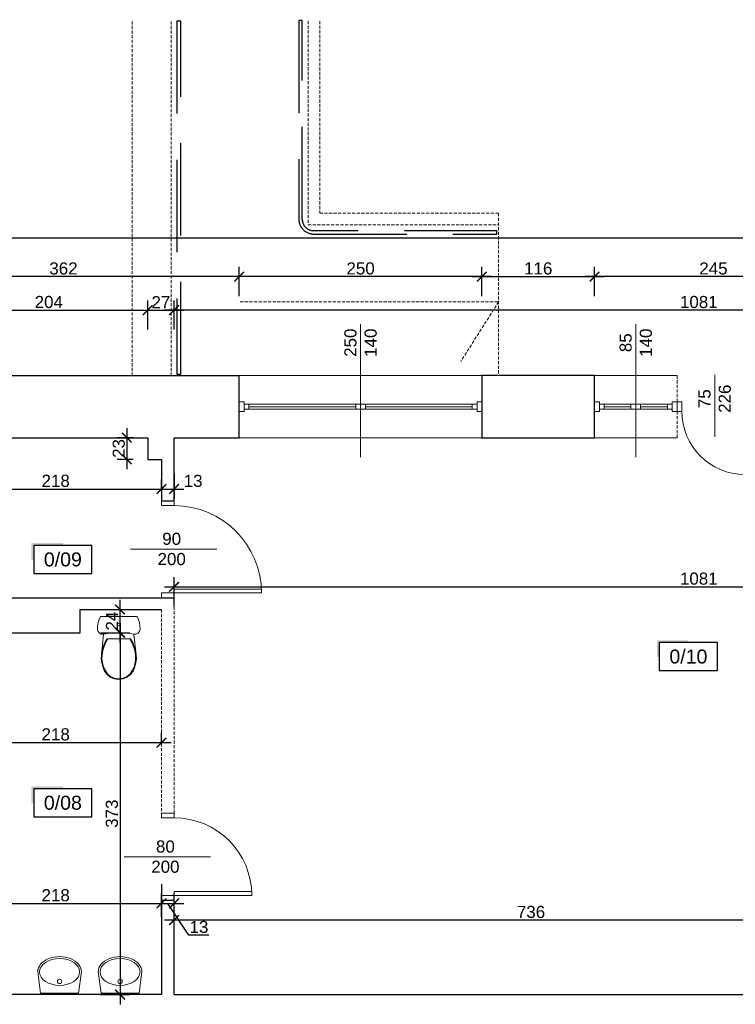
# Model space of a CAD drawing. Header units: millimetres. Extents: x 2709036 to 2756280, y 168165 to 192362.
# Tile 54 of 192: x 2714327 to 2715064, y 186407 to 187421. Entities that reach past the tile are written whole.
import ezdxf
from ezdxf.enums import TextEntityAlignment as Align

# ---------------------------------------------------------------- set-up
doc = ezdxf.new("R2010")
doc.units = ezdxf.units.MM
doc.header["$MEASUREMENT"] = 0
doc.set_wipeout_variables(frame=1)
for name, pattern in [('HIDDEN2', [4.7625, 3.175, -1.5875]), ('UKRYTE', [9.525, 6.35, -3.175]), ('Wipeout_Contour', [1000, 0, -1000])]:
    doc.linetypes.add(name, pattern=pattern)
doc.layers.add('6 - OPISY', color=7, linetype='Continuous')
for name, color, linetype, lineweight in [('__MAZ_OPIS_STOLARKA', 7, 'Continuous', 0), ('__MAZ_SCHODY', 7, 'Continuous', 0), ('__MAZ_STOLARKA DRZWIOWA ISTN', 7, 'Continuous', 9), ('__MAZ_STOLARKA OKIENNA', 7, 'Continuous', 9), ('__MAZ_WYMIARY', 7, 'Continuous', 9), ('__MAZ_ŚCIANY ISTNIEJĄCE', 7, 'Continuous', 30), ('Meble i wyposażenie', 8, 'Continuous', 5), ('SCHODY_POR.', 7, 'UKRYTE', 25)]:
    doc.layers.add(name, color=color, linetype=linetype, lineweight=lineweight)
doc.styles.add('Arial', font='arial.ttf')
doc.styles.add('Dimensions', font='arial.ttf')
doc.styles.get("Standard").update_dxf_attribs({"font": 'arial.ttf'})
doc.styles.add('styl1', font='arial.ttf')
doc.dimstyles.new('100', dxfattribs={"dimtxt": 10, "dimasz": 10, "dimexe": 18, "dimexo": 15, "dimgap": 9, "dimtad": 1, "dimdec": 1, "dimrnd": 0.5, "dimdsep": 46, "dimtxsty": 'Dimensions', "dimblk": 'ARCHTICK', "dimcen": 9, "dimdle": 10, "dimadec": 1, "dimazin": 2, "dimtfac": 1, "dimtdec": 4, "dimtofl": 0, "dimtmove": 2, "dimatfit": 3, "dimfxl": 1, "dimtolj": 1, "dimtzin": 0, "dimarcsym": 0})

# ---------------------------------------------------------------- blocks, each defined once
blk = doc.blocks.new('_ArchTick')
at = {"color": 0, "linetype": 'ByBlock', "const_width": 0.15}
blk.add_lwpolyline([(-0.5, -0.5), (0.5, 0.5)], dxfattribs=at)
blk = doc.blocks.new('*D12')
at = {"layer": '__MAZ_WYMIARY', "color": 0, "lineweight": -2}
for p, q in [((2714254.7, 186676.3), (2714254.7, 186686.3)), ((2714472.7, 186676.3), (2714472.7, 186686.3)), ((2714244.7, 186676.3), (2714482.7, 186676.3))]:
    blk.add_line(p, q, dxfattribs=at)
at = {"layer": 'Defpoints', "color": 0, "lineweight": 30}
for p in [(2714472.7, 186676.3), (2714254.7, 186668), (2714472.7, 186668)]:
    blk.add_point(p, dxfattribs=at)
at = {"layer": '__MAZ_WYMIARY', "color": 0, "lineweight": -2, "xscale": 10, "yscale": 10, "zscale": 10, "rotation": 180}
blk.add_blockref('_ArchTick', (2714254.7, 186676.3), dxfattribs=at)
at = {"layer": '__MAZ_WYMIARY', "color": 0, "lineweight": -2, "xscale": 10, "yscale": 10, "zscale": 10}
blk.add_blockref('_ArchTick', (2714472.7, 186676.3), dxfattribs=at)
at = {"layer": '__MAZ_WYMIARY', "color": 0, "lineweight": 5, "insert": (2714363.7, 186684.7), "char_height": 12.5, "attachment_point": 5, "style": 'Arial'}
blk.add_mtext('\\A1;218', dxfattribs=at)
blk = doc.blocks.new('*U5')
at = {"color": 0, "linetype": 'Wipeout_Contour', "lineweight": -2, "ltscale": 7389.409666}
blk.add_wipeout([(-228, -234), (-228, -234), (-226, -256), (-220, -276), (-211, -295), (-189, -323), (-162, -346), (-112, -372), (-58, -387), (-3, -392), (52, -387), (106, -372), (156, -346), (183, -323), (205, -295), (214, -276), (220, -256), (222, -234), (193, -17), (-199, -17)], dxfattribs=at).dxf.layer = 'Meble i wyposażenie'
at = {"layer": 'Meble i wyposażenie', "color": 0, "linetype": 'Continuous', "lineweight": -2}
for p, q in [((-199, -17), (-228, -234)), ((193, -17), (-199, -17)), ((-199, -18), (-199, -18)), ((222, -234), (193, -17)), ((193, -18), (193, -18))]:
    blk.add_line(p, q, dxfattribs=at)
blk.add_circle((-3, -136), 22.5, dxfattribs=at)
blk.add_ellipse((-3, -234), major_axis=(-206, 0), ratio=0.671, dxfattribs=at)
blk.add_ellipse((-3, -234), major_axis=(-225, 0), ratio=0.702956, start_param=0, end_param=3.141593, dxfattribs=at)
blk = doc.blocks.new('WC DP')
at = {"color": 0, "lineweight": -2, "ltscale": 14728.445072}
blk.add_wipeout([(-189, -41), (-202, -72), (-212, -104), (-218, -137), (-220, -170), (-215, -193), (-200, -211), (-180, -222), (-156, -222), (-118, -215), (-79, -211), (-39, -208), (0, -207), (39, -208), (79, -211), (118, -215), (156, -222), (180, -222), (200, -211), (215, -193), (220, -170), (218, -137), (212, -104), (202, -72), (189, -41)], dxfattribs=at).dxf.layer = 'Meble i wyposażenie'
at = {"layer": 'Meble i wyposażenie', "color": 0, "lineweight": -2}
for p, q in [((-202, -72), (-212, -104)), ((-189, -41), (-202, -72)), ((189, -41), (-189, -41)), ((202, -72), (189, -41)), ((212, -104), (202, -72)), ((-212, -104), (-218, -137)), ((218, -137), (212, -104))]:
    blk.add_line(p, q, dxfattribs=at)
blk.add_circle((0, -123), 15, dxfattribs=at)
at = {"color": 0, "lineweight": -2, "ltscale": 9083.641401}
blk.add_wipeout([(-122, -272), (122, -272), (143, -309), (160, -349), (172, -391), (179, -434), (156, -222), (118, -215), (79, -211), (39, -208), (0, -207), (-39, -208), (-79, -211), (-118, -215), (-156, -222), (-179, -434), (-172, -391), (-160, -349), (-143, -309)], dxfattribs=at).dxf.layer = 'Meble i wyposażenie'
at = {"layer": 'Meble i wyposażenie', "color": 0, "lineweight": -2}
for p, q in [((-218, -137), (-220, -170)), ((-220, -170), (-215, -193)), ((-215, -193), (-200, -211)), ((200, -211), (215, -193)), ((215, -193), (220, -170)), ((220, -170), (218, -137))]:
    blk.add_line(p, q, dxfattribs=at)
at = {"color": 0, "lineweight": -2, "ltscale": 8188.801298}
blk.add_wipeout([(123, -636), (149, -599), (166, -559), (176, -518), (180, -476), (179, -434), (172, -390), (159, -347), (141, -306), (117, -264), (-117, -264), (-141, -306), (-159, -347), (-172, -390), (-179, -434), (-181, -476), (-176, -518), (-166, -559), (-149, -599), (-123, -636), (-88, -666), (-46, -684), (0, -691), (46, -684), (88, -666)], dxfattribs=at).dxf.layer = 'Meble i wyposażenie'
at = {"layer": 'Meble i wyposażenie', "color": 0, "lineweight": -2}
for p, q in [((-200, -211), (-180, -222)), ((-180, -222), (-156, -222)), ((-156, -222), (-179, -434)), ((-122, -272), (-143, -309)), ((-113, -272), (-134, -310)), ((122, -272), (-122, -272)), ((134, -310), (113, -272)), ((143, -309), (122, -272)), ((179, -434), (156, -222)), ((156, -222), (180, -222)), ((180, -222), (200, -211)), ((-172, -391), (-179, -434)), ((-160, -349), (-172, -391)), ((-164, -392), (-171, -435)), ((-152, -350), (-164, -392)), ((-143, -309), (-160, -349)), ((-134, -310), (-152, -350)), ((151, -350), (134, -310)), ((160, -349), (143, -309)), ((164, -392), (151, -350)), ((172, -391), (160, -349)), ((171, -435), (164, -392)), ((179, -434), (172, -391)), ((-179, -434), (-181, -476)), ((-181, -476), (-176, -518)), ((-171, -435), (-173, -476)), ((-173, -476), (-168, -517)), ((168, -517), (173, -476)), ((173, -476), (171, -435)), ((176, -518), (181, -476)), ((181, -476), (179, -434)), ((-176, -518), (-166, -559)), ((-168, -517), (-158, -557)), ((-166, -559), (-150, -598)), ((-158, -557), (-142, -595)), ((-150, -598), (-123, -636)), ((-142, -595), (-118, -631)), ((118, -631), (142, -595)), ((123, -636), (150, -598)), ((142, -595), (158, -557)), ((150, -598), (166, -559)), ((158, -557), (168, -517)), ((166, -559), (176, -518)), ((-123, -636), (-88, -666)), ((-118, -631), (-84, -659)), ((-88, -666), (-46, -684)), ((-84, -659), (-44, -677)), ((-46, -684), (0, -691)), ((-44, -677), (0, -683)), ((0, -683), (44, -677)), ((0, -691), (46, -684)), ((44, -677), (84, -659)), ((46, -684), (88, -666)), ((84, -659), (118, -631)), ((88, -666), (123, -636))]:
    blk.add_line(p, q, dxfattribs=at)
blk.add_ellipse((0, -989), major_axis=(785, 0), ratio=0.9963, start_param=1.370375, end_param=1.771221, dxfattribs=at)
blk = doc.blocks.new('*U9')
at = {"ltscale": 10}
blk.add_hatch(color=256, dxfattribs=at).paths.add_polyline_path([(0, 26), (-25, 26), (-27, 26), (-27, 11.46), (-25, 11.46), (-25, 24), (0, 24)])
blk.add_lwpolyline([(-25, 0), (25, 0), (25, 24), (-25, 24)], close=True, dxfattribs=at)
at = {"layer": '6 - OPISY'}
for tag, p in [('NRPOM', (0, 6)), ('WYSPOM', (3.39, -15.66))]:
    blk.add_attdef(tag, text='', height=12, dxfattribs=at).set_placement(p, align=Align.CENTER)
blk = doc.blocks.new('*D30')
at = {"layer": '__MAZ_WYMIARY', "color": 0, "lineweight": -2}
for p, q in [((2714485.7, 186473.3), (2714485.7, 186503.3)), ((2715221.2, 186473.3), (2715221.2, 186503.3)), ((2715231.2, 186493.3), (2714475.7, 186493.3))]:
    blk.add_line(p, q, dxfattribs=at)
at = {"layer": 'Defpoints', "color": 0, "lineweight": 30}
for p in [(2714485.7, 186493.3), (2714485.7, 186416.5), (2715221.2, 186416.5)]:
    blk.add_point(p, dxfattribs=at)
at = {"layer": '__MAZ_WYMIARY', "color": 0, "lineweight": -2, "xscale": 10, "yscale": 10, "zscale": 10, "rotation": 180}
blk.add_blockref('_ArchTick', (2714485.7, 186493.3), dxfattribs=at)
at = {"layer": '__MAZ_WYMIARY', "color": 0, "lineweight": -2, "xscale": 10, "yscale": 10, "zscale": 10}
blk.add_blockref('_ArchTick', (2715221.2, 186493.3), dxfattribs=at)
at = {"layer": '__MAZ_WYMIARY', "color": 0, "lineweight": 5, "insert": (2714853.4, 186501.7), "char_height": 12.5, "attachment_point": 5, "style": 'Arial'}
blk.add_mtext('\\A1;736', dxfattribs=at)
blk = doc.blocks.new('*D151')
at = {"layer": '__MAZ_WYMIARY', "color": 0, "lineweight": -2}
for p, q in [((2714254.7, 186530.5), (2714254.7, 186500.5)), ((2714472.7, 186530.5), (2714472.7, 186500.5)), ((2714244.7, 186510.5), (2714482.7, 186510.5))]:
    blk.add_line(p, q, dxfattribs=at)
at = {"layer": 'Defpoints', "color": 0, "lineweight": 30}
for p in [(2714254.7, 186668), (2714472.7, 186668), (2714472.7, 186510.5)]:
    blk.add_point(p, dxfattribs=at)
at = {"layer": '__MAZ_WYMIARY', "color": 0, "lineweight": -2, "xscale": 10, "yscale": 10, "zscale": 10, "rotation": 180}
blk.add_blockref('_ArchTick', (2714254.7, 186510.5), dxfattribs=at)
at = {"layer": '__MAZ_WYMIARY', "color": 0, "lineweight": -2, "xscale": 10, "yscale": 10, "zscale": 10}
blk.add_blockref('_ArchTick', (2714472.7, 186510.5), dxfattribs=at)
at = {"layer": '__MAZ_WYMIARY', "color": 0, "lineweight": 5, "insert": (2714363.7, 186518.9), "char_height": 12.5, "attachment_point": 5, "style": 'Arial'}
blk.add_mtext('\\A1;218', dxfattribs=at)
blk = doc.blocks.new('*D157')
at = {"layer": '__MAZ_WYMIARY', "color": 0, "lineweight": -2}
for p, q in [((2714485.7, 186816.8), (2714485.7, 186846.8)), ((2715566.7, 186816.8), (2715566.7, 186846.8)), ((2714475.7, 186836.8), (2715576.7, 186836.8))]:
    blk.add_line(p, q, dxfattribs=at)
at = {"layer": 'Defpoints', "color": 0, "lineweight": 30}
for p in [(2715566.7, 186836.8), (2715566.7, 186555.4), (2714485.7, 186500.5)]:
    blk.add_point(p, dxfattribs=at)
at = {"layer": '__MAZ_WYMIARY', "color": 0, "lineweight": -2, "xscale": 10, "yscale": 10, "zscale": 10, "rotation": 180}
blk.add_blockref('_ArchTick', (2714485.7, 186836.8), dxfattribs=at)
at = {"layer": '__MAZ_WYMIARY', "color": 0, "lineweight": -2, "xscale": 10, "yscale": 10, "zscale": 10}
blk.add_blockref('_ArchTick', (2715566.7, 186836.8), dxfattribs=at)
at = {"layer": '__MAZ_WYMIARY', "color": 0, "lineweight": 5, "insert": (2715026.2, 186845.2), "char_height": 12.5, "attachment_point": 5, "style": 'Arial'}
blk.add_mtext('\\A1;1081', dxfattribs=at)
blk = doc.blocks.new('*D276')
at = {"layer": '__MAZ_WYMIARY', "color": 0, "lineweight": -2}
for p, q in [((2714485.7, 187102), (2714485.7, 187132)), ((2715566.7, 187102), (2715566.7, 187132)), ((2715576.7, 187122), (2714475.7, 187122))]:
    blk.add_line(p, q, dxfattribs=at)
at = {"layer": 'Defpoints', "color": 0, "lineweight": 30}
for p in [(2714485.7, 187122), (2714485.7, 186990.5), (2715566.7, 186990.5)]:
    blk.add_point(p, dxfattribs=at)
at = {"layer": '__MAZ_WYMIARY', "color": 0, "lineweight": -2, "xscale": 10, "yscale": 10, "zscale": 10, "rotation": 180}
blk.add_blockref('_ArchTick', (2714485.7, 187122), dxfattribs=at)
at = {"layer": '__MAZ_WYMIARY', "color": 0, "lineweight": -2, "xscale": 10, "yscale": 10, "zscale": 10}
blk.add_blockref('_ArchTick', (2715566.7, 187122), dxfattribs=at)
at = {"layer": '__MAZ_WYMIARY', "color": 0, "lineweight": 5, "insert": (2715026.2, 187130.3), "char_height": 12.5, "attachment_point": 5, "style": 'Arial'}
blk.add_mtext('\\A1;1081', dxfattribs=at)
blk = doc.blocks.new('*D277')
at = {"layer": '__MAZ_WYMIARY', "color": 0, "lineweight": -2}
for p, q in [((2714458.5, 187102), (2714458.5, 187132)), ((2714485.7, 187102), (2714485.7, 187132)), ((2714448.5, 187122), (2714495.7, 187122))]:
    blk.add_line(p, q, dxfattribs=at)
at = {"layer": 'Defpoints', "color": 0, "lineweight": 30}
for p in [(2714485.7, 187122), (2714458.5, 186990.5), (2714485.7, 186990.6)]:
    blk.add_point(p, dxfattribs=at)
at = {"layer": '__MAZ_WYMIARY', "color": 0, "lineweight": -2, "xscale": 10, "yscale": 10, "zscale": 10, "rotation": 180}
blk.add_blockref('_ArchTick', (2714458.5, 187122), dxfattribs=at)
at = {"layer": '__MAZ_WYMIARY', "color": 0, "lineweight": -2, "xscale": 10, "yscale": 10, "zscale": 10}
blk.add_blockref('_ArchTick', (2714485.7, 187122), dxfattribs=at)
at = {"layer": '__MAZ_WYMIARY', "color": 0, "lineweight": 5, "insert": (2714472.1, 187130.2), "char_height": 12.5, "attachment_point": 5, "style": 'Arial'}
blk.add_mtext('\\A1;27', dxfattribs=at)
blk = doc.blocks.new('*D278')
at = {"layer": '__MAZ_WYMIARY', "color": 0, "lineweight": -2}
for p, q in [((2714254.7, 187102), (2714254.7, 187132)), ((2714458.5, 187102), (2714458.5, 187132)), ((2714244.7, 187122), (2714468.5, 187122))]:
    blk.add_line(p, q, dxfattribs=at)
at = {"layer": 'Defpoints', "color": 0, "lineweight": 30}
for p in [(2714458.5, 187122), (2714254.7, 186990.5), (2714458.5, 186990.5)]:
    blk.add_point(p, dxfattribs=at)
at = {"layer": '__MAZ_WYMIARY', "color": 0, "lineweight": -2, "xscale": 10, "yscale": 10, "zscale": 10, "rotation": 180}
blk.add_blockref('_ArchTick', (2714254.7, 187122), dxfattribs=at)
at = {"layer": '__MAZ_WYMIARY', "color": 0, "lineweight": -2, "xscale": 10, "yscale": 10, "zscale": 10}
blk.add_blockref('_ArchTick', (2714458.5, 187122), dxfattribs=at)
at = {"layer": '__MAZ_WYMIARY', "color": 0, "lineweight": 5, "insert": (2714356.6, 187130.3), "char_height": 12.5, "attachment_point": 5, "style": 'Arial'}
blk.add_mtext('\\A1;204', dxfattribs=at)
blk = doc.blocks.new('*D289')
at = {"layer": '__MAZ_WYMIARY', "color": 0, "lineweight": -2}
for p, q in [((2714918.8, 187136.5), (2714918.8, 187166.5)), ((2715163.8, 187136.5), (2715163.8, 187166.5)), ((2715173.8, 187156.5), (2714908.8, 187156.5))]:
    blk.add_line(p, q, dxfattribs=at)
at = {"layer": 'Defpoints', "color": 0, "lineweight": 30}
for p in [(2714918.8, 187156.5), (2714918.8, 187054.5), (2715163.8, 187054.5)]:
    blk.add_point(p, dxfattribs=at)
at = {"layer": '__MAZ_WYMIARY', "color": 0, "lineweight": -2, "xscale": 10, "yscale": 10, "zscale": 10, "rotation": 180}
blk.add_blockref('_ArchTick', (2714918.8, 187156.5), dxfattribs=at)
at = {"layer": '__MAZ_WYMIARY', "color": 0, "lineweight": -2, "xscale": 10, "yscale": 10, "zscale": 10}
blk.add_blockref('_ArchTick', (2715163.8, 187156.5), dxfattribs=at)
at = {"layer": '__MAZ_WYMIARY', "color": 0, "lineweight": 5, "insert": (2715041.3, 187164.9), "char_height": 12.5, "attachment_point": 5, "style": 'Arial'}
blk.add_mtext('\\A1;245', dxfattribs=at)
blk = doc.blocks.new('*D290')
at = {"layer": '__MAZ_WYMIARY', "color": 0, "lineweight": -2}
for p, q in [((2714802.8, 187136.5), (2714802.8, 187166.5)), ((2714918.8, 187136.5), (2714918.8, 187166.5)), ((2714792.8, 187156.5), (2714928.8, 187156.5))]:
    blk.add_line(p, q, dxfattribs=at)
at = {"layer": 'Defpoints', "color": 0, "lineweight": 30}
for p in [(2714918.8, 187156.5), (2714802.8, 187054.5), (2714918.8, 187054.6)]:
    blk.add_point(p, dxfattribs=at)
at = {"layer": '__MAZ_WYMIARY', "color": 0, "lineweight": -2, "xscale": 10, "yscale": 10, "zscale": 10, "rotation": 180}
blk.add_blockref('_ArchTick', (2714802.8, 187156.5), dxfattribs=at)
at = {"layer": '__MAZ_WYMIARY', "color": 0, "lineweight": -2, "xscale": 10, "yscale": 10, "zscale": 10}
blk.add_blockref('_ArchTick', (2714918.8, 187156.5), dxfattribs=at)
at = {"layer": '__MAZ_WYMIARY', "color": 0, "lineweight": 5, "insert": (2714860.8, 187164.9), "char_height": 12.5, "attachment_point": 5, "style": 'Arial'}
blk.add_mtext('\\A1;116', dxfattribs=at)
blk = doc.blocks.new('*D291')
at = {"layer": '__MAZ_WYMIARY', "color": 0, "lineweight": -2}
for p, q in [((2714552.8, 187136.5), (2714552.8, 187166.5)), ((2714802.8, 187136.5), (2714802.8, 187166.5)), ((2714812.8, 187156.5), (2714542.8, 187156.5))]:
    blk.add_line(p, q, dxfattribs=at)
at = {"layer": 'Defpoints', "color": 0, "lineweight": 30}
for p in [(2714552.8, 187156.5), (2714552.8, 187054.5), (2714802.8, 187054.5)]:
    blk.add_point(p, dxfattribs=at)
at = {"layer": '__MAZ_WYMIARY', "color": 0, "lineweight": -2, "xscale": 10, "yscale": 10, "zscale": 10, "rotation": 180}
blk.add_blockref('_ArchTick', (2714552.8, 187156.5), dxfattribs=at)
at = {"layer": '__MAZ_WYMIARY', "color": 0, "lineweight": -2, "xscale": 10, "yscale": 10, "zscale": 10}
blk.add_blockref('_ArchTick', (2714802.8, 187156.5), dxfattribs=at)
at = {"layer": '__MAZ_WYMIARY', "color": 0, "lineweight": 5, "insert": (2714677.8, 187164.9), "char_height": 12.5, "attachment_point": 5, "style": 'Arial'}
blk.add_mtext('\\A1;250', dxfattribs=at)
blk = doc.blocks.new('*D292')
at = {"layer": '__MAZ_WYMIARY', "color": 0, "lineweight": -2}
for p, q in [((2714190.7, 187136.5), (2714190.7, 187166.5)), ((2714552.8, 187136.5), (2714552.8, 187166.5)), ((2714562.8, 187156.5), (2714180.7, 187156.5))]:
    blk.add_line(p, q, dxfattribs=at)
at = {"layer": 'Defpoints', "color": 0, "lineweight": 30}
for p in [(2714190.7, 187156.5), (2714190.7, 187054.5), (2714552.8, 187054.6)]:
    blk.add_point(p, dxfattribs=at)
at = {"layer": '__MAZ_WYMIARY', "color": 0, "lineweight": -2, "xscale": 10, "yscale": 10, "zscale": 10, "rotation": 180}
blk.add_blockref('_ArchTick', (2714190.7, 187156.5), dxfattribs=at)
at = {"layer": '__MAZ_WYMIARY', "color": 0, "lineweight": -2, "xscale": 10, "yscale": 10, "zscale": 10}
blk.add_blockref('_ArchTick', (2714552.8, 187156.5), dxfattribs=at)
at = {"layer": '__MAZ_WYMIARY', "color": 0, "lineweight": 5, "insert": (2714371.7, 187164.9), "char_height": 12.5, "attachment_point": 5, "style": 'Arial'}
blk.add_mtext('\\A1;362', dxfattribs=at)
blk = doc.blocks.new('*D293')
at = {"layer": '__MAZ_WYMIARY', "color": 0, "lineweight": -2}
for p, q in [((2714190.7, 187176.6), (2714190.7, 187206.6)), ((2716989.7, 187176.6), (2716989.7, 187206.6)), ((2714180.7, 187196.6), (2716999.7, 187196.6))]:
    blk.add_line(p, q, dxfattribs=at)
at = {"layer": 'Defpoints', "color": 0, "lineweight": 30}
for p in [(2716989.7, 187196.6), (2714190.7, 187054.5), (2716989.7, 187054.5)]:
    blk.add_point(p, dxfattribs=at)
at = {"layer": '__MAZ_WYMIARY', "color": 0, "lineweight": -2, "xscale": 10, "yscale": 10, "zscale": 10, "rotation": 180}
blk.add_blockref('_ArchTick', (2714190.7, 187196.6), dxfattribs=at)
at = {"layer": '__MAZ_WYMIARY', "color": 0, "lineweight": -2, "xscale": 10, "yscale": 10, "zscale": 10}
blk.add_blockref('_ArchTick', (2716989.7, 187196.6), dxfattribs=at)
at = {"layer": '__MAZ_WYMIARY', "color": 0, "lineweight": 5, "insert": (2715590.2, 187204.9), "char_height": 12.5, "attachment_point": 5, "style": 'Arial'}
blk.add_mtext('\\A1;2799', dxfattribs=at)
blk = doc.blocks.new('*D296')
at = {"layer": '__MAZ_WYMIARY', "color": 0, "lineweight": -2}
for p, q in [((2714472.7, 186496.3), (2714472.7, 186520.5)), ((2714485.7, 186496.3), (2714485.7, 186520.5)), ((2714462.7, 186510.5), (2714495.7, 186510.5)), ((2714500.9, 186477.8), (2714479.2, 186510.5)), ((2714521.6, 186477.8), (2714500.9, 186477.8))]:
    blk.add_line(p, q, dxfattribs=at)
at = {"layer": 'Defpoints', "color": 0, "lineweight": 30}
for p in [(2714485.7, 186510.5), (2714472.7, 186481.3), (2714485.7, 186481.3)]:
    blk.add_point(p, dxfattribs=at)
at = {"layer": '__MAZ_WYMIARY', "color": 0, "lineweight": -2, "xscale": 10, "yscale": 10, "zscale": 10, "rotation": 180}
blk.add_blockref('_ArchTick', (2714472.7, 186510.5), dxfattribs=at)
at = {"layer": '__MAZ_WYMIARY', "color": 0, "lineweight": -2, "xscale": 10, "yscale": 10, "zscale": 10}
blk.add_blockref('_ArchTick', (2714485.7, 186510.5), dxfattribs=at)
at = {"layer": '__MAZ_WYMIARY', "color": 0, "lineweight": 5, "insert": (2714511.3, 186486.2), "char_height": 12.5, "attachment_point": 5, "style": 'Arial'}
blk.add_mtext('\\A1;13', dxfattribs=at)
blk = doc.blocks.new('*D319')
at = {"layer": '__MAZ_WYMIARY', "color": 0, "lineweight": -2}
for p, q in [((2714254.7, 186926.4), (2714254.7, 186947.6)), ((2714472.7, 186937.6), (2714472.7, 186947.6)), ((2714244.7, 186937.6), (2714482.7, 186937.6))]:
    blk.add_line(p, q, dxfattribs=at)
at = {"layer": 'Defpoints', "color": 0, "lineweight": 30}
for p in [(2714472.7, 186937.6), (2714472.7, 186925.5), (2714254.7, 186911.4)]:
    blk.add_point(p, dxfattribs=at)
at = {"layer": '__MAZ_WYMIARY', "color": 0, "lineweight": -2, "xscale": 10, "yscale": 10, "zscale": 10, "rotation": 180}
blk.add_blockref('_ArchTick', (2714254.7, 186937.6), dxfattribs=at)
at = {"layer": '__MAZ_WYMIARY', "color": 0, "lineweight": -2, "xscale": 10, "yscale": 10, "zscale": 10}
blk.add_blockref('_ArchTick', (2714472.7, 186937.6), dxfattribs=at)
at = {"layer": '__MAZ_WYMIARY', "color": 0, "lineweight": 5, "insert": (2714363.7, 186946), "char_height": 12.5, "attachment_point": 5, "style": 'Arial'}
blk.add_mtext('\\A1;218', dxfattribs=at)
blk = doc.blocks.new('*D320')
at = {"layer": '__MAZ_WYMIARY', "color": 0, "lineweight": -2}
for p, q in [((2714472.7, 186953.2), (2714472.7, 186927.6)), ((2714485.7, 186953.2), (2714485.7, 186927.6)), ((2714462.7, 186937.6), (2714495.7, 186937.6))]:
    blk.add_line(p, q, dxfattribs=at)
at = {"layer": 'Defpoints', "color": 0, "lineweight": 30}
for p in [(2714472.7, 186968.2), (2714485.7, 186968.2), (2714485.7, 186937.6)]:
    blk.add_point(p, dxfattribs=at)
at = {"layer": '__MAZ_WYMIARY', "color": 0, "lineweight": -2, "xscale": 10, "yscale": 10, "zscale": 10, "rotation": 180}
blk.add_blockref('_ArchTick', (2714472.7, 186937.6), dxfattribs=at)
at = {"layer": '__MAZ_WYMIARY', "color": 0, "lineweight": -2, "xscale": 10, "yscale": 10, "zscale": 10}
blk.add_blockref('_ArchTick', (2714485.7, 186937.6), dxfattribs=at)
at = {"layer": '__MAZ_WYMIARY', "color": 0, "lineweight": 5, "insert": (2714505.3, 186946), "char_height": 12.5, "attachment_point": 5, "style": 'Arial'}
blk.add_mtext('\\A1;13', dxfattribs=at)
blk = doc.blocks.new('*D321')
at = {"layer": '__MAZ_WYMIARY', "color": 0, "lineweight": -2}
for p, q in [((2714437, 187000.5), (2714437, 186958.2)), ((2714443.5, 186990.5), (2714427, 186990.5)), ((2714443.5, 186968.2), (2714427, 186968.2))]:
    blk.add_line(p, q, dxfattribs=at)
at = {"layer": 'Defpoints', "color": 0, "lineweight": 30}
for p in [(2714458.5, 186990.5), (2714437, 186968.2), (2714458.5, 186968.2)]:
    blk.add_point(p, dxfattribs=at)
at = {"layer": '__MAZ_WYMIARY', "color": 0, "lineweight": -2, "xscale": 10, "yscale": 10, "zscale": 10}
for p, rotation in [((2714437, 186990.5), 90), ((2714437, 186968.2), 270)]:
    blk.add_blockref('_ArchTick', p, dxfattribs=dict(at, rotation=rotation))
at = {"layer": '__MAZ_WYMIARY', "color": 0, "lineweight": 5, "insert": (2714428.7, 186979.4), "char_height": 12.5, "attachment_point": 5, "rotation": 90, "style": 'Arial'}
blk.add_mtext('\\A1;23', dxfattribs=at)
blk = doc.blocks.new('*D322')
at = {"layer": '__MAZ_WYMIARY', "color": 0, "lineweight": -2}
for p, q in [((2714430, 186799.5), (2714430, 186406.5)), ((2714410, 186789.5), (2714440, 186789.5)), ((2714410, 186416.5), (2714440, 186416.5))]:
    blk.add_line(p, q, dxfattribs=at)
at = {"layer": 'Defpoints', "color": 0, "lineweight": 30}
for p in [(2714389, 186789.5), (2714389, 186416.5), (2714430, 186416.5)]:
    blk.add_point(p, dxfattribs=at)
at = {"layer": '__MAZ_WYMIARY', "color": 0, "lineweight": -2, "xscale": 10, "yscale": 10, "zscale": 10}
for p, rotation in [((2714430, 186789.5), 90), ((2714430, 186416.5), 270)]:
    blk.add_blockref('_ArchTick', p, dxfattribs=dict(at, rotation=rotation))
at = {"layer": '__MAZ_WYMIARY', "color": 0, "lineweight": 5, "insert": (2714421.6, 186603), "char_height": 12.5, "attachment_point": 5, "rotation": 90, "style": 'Arial'}
blk.add_mtext('\\A1;373', dxfattribs=at)
blk = doc.blocks.new('*D323')
at = {"layer": '__MAZ_WYMIARY', "color": 0, "lineweight": -2}
for p, q in [((2714430, 186779.5), (2714430, 186823.5)), ((2714410, 186813.5), (2714440, 186813.5)), ((2714410, 186789.5), (2714440, 186789.5))]:
    blk.add_line(p, q, dxfattribs=at)
at = {"layer": 'Defpoints', "color": 0, "lineweight": 30}
for p in [(2714389.1, 186813.5), (2714430, 186813.5), (2714389.1, 186789.5)]:
    blk.add_point(p, dxfattribs=at)
at = {"layer": '__MAZ_WYMIARY', "color": 0, "lineweight": -2, "xscale": 10, "yscale": 10, "zscale": 10}
for p, rotation in [((2714430, 186813.5), 90), ((2714430, 186789.5), 270)]:
    blk.add_blockref('_ArchTick', p, dxfattribs=dict(at, rotation=rotation))
at = {"layer": '__MAZ_WYMIARY', "color": 0, "lineweight": 5, "insert": (2714421.7, 186801.5), "char_height": 12.5, "attachment_point": 5, "rotation": 90, "style": 'Arial'}
blk.add_mtext('\\A1;24', dxfattribs=at)

msp = doc.modelspace()

# ---------------------------------------------------------------- linework, layer by layer
at = {"layer": '__MAZ_OPIS_STOLARKA', "color": 252}
for points in [[(2714677.8, 186970.6), (2714677.8, 187107.7)], [(2714961.3, 186970.6), (2714961.3, 187107.7)], [(2715042.6, 186991.3), (2715042.6, 187055.2)], [(2714440.9, 186875.8), (2714529.6, 186875.8)], [(2714434.4, 186558.7), (2714523.1, 186558.7)]]:
    msp.add_lwpolyline(points, dxfattribs=at)
at = {"layer": '__MAZ_SCHODY', "color": 252, "linetype": 'HIDDEN2', "lineweight": 5}
for p, q in [((2714802.8, 187054.5), (2714552.8, 187054.5)), ((2715003.8, 187054.5), (2714918.8, 187054.5)), ((2715003.8, 187027.5), (2715003.8, 187054.5)), ((2715003.8, 186990.5), (2715003.8, 187017.5)), ((2714552.8, 186990.5), (2714802.8, 186990.5)), ((2714918.8, 186990.5), (2715003.8, 186990.5)), ((2714485.7, 186603.7), (2714485.7, 186825.5)), ((2714472.7, 186813.5), (2714472.7, 186603.7)), ((2714472.7, 186603.7), (2714485.7, 186603.7))]:
    msp.add_line(p, q, dxfattribs=at)
for points in [[(2714442.5, 187054.5), (2714442.5, 187421.3)], [(2714482.5, 187054.5), (2714482.5, 187421.3)], [(2714623.7, 187419.9), (2714623.7, 187209.9), (2714820, 187209.9)], [(2714635.7, 187419.9), (2714635.7, 187221.9), (2714820, 187221.9)], [(2714820, 187221.9), (2714820, 187054.5)], [(2714553.9, 187130.5), (2714820, 187130.5), (2714781.1, 187069.3)]]:
    msp.add_lwpolyline(points, dxfattribs=at)
at = {"layer": '__MAZ_STOLARKA DRZWIOWA ISTN', "color": 252, "linetype": 'Continuous'}
for points in [[(2715008.8, 187027.5), (2715003.8, 187027.5), (2715003.8, 187017.5), (2715008.8, 187017.5)], [(2714472.7, 186920.5), (2714472.7, 186925.5), (2714485.7, 186925.5), (2714485.7, 186920.5)], [(2714485.7, 186830.5), (2714485.7, 186834.5), (2714575.7, 186834.5), (2714575.7, 186830.5)], [(2714472.7, 186830.5), (2714472.7, 186825.5), (2714485.7, 186825.5), (2714485.7, 186830.5)], [(2714472.7, 186598.7), (2714472.7, 186603.7), (2714485.7, 186603.7), (2714485.7, 186598.7)], [(2714485.7, 186518.7), (2714485.7, 186522.7), (2714565.7, 186522.7), (2714565.7, 186518.7)], [(2714472.7, 186518.7), (2714472.7, 186513.7), (2714485.7, 186513.7), (2714485.7, 186518.7)]]:
    msp.add_lwpolyline(points, close=True, dxfattribs=at)
msp.add_arc((2715073.8, 187017.5), 65, 180, 270, dxfattribs=at)
at = {"layer": '__MAZ_STOLARKA DRZWIOWA ISTN', "color": 252, "linetype": 'Continuous', "extrusion": (0, 0, -1)}
for centre, radius in [((-2714485.7, 186830.5), 90), ((-2714485.7, 186518.7), 80)]:
    msp.add_arc(centre, radius, 90, 180, dxfattribs=at)
at = {"layer": '__MAZ_STOLARKA OKIENNA', "color": 252, "linetype": 'Continuous'}
for p, q in [((2714552.8, 187054.5), (2714802.8, 187054.5)), ((2714918.8, 187054.5), (2715003.8, 187054.5)), ((2714562.8, 187020), (2714562.8, 187025)), ((2714562.8, 187022.5), (2714672.8, 187022.5)), ((2714672.8, 187020), (2714672.8, 187025)), ((2714682.8, 187020), (2714682.8, 187025)), ((2714792.8, 187022.5), (2714682.8, 187022.5)), ((2714792.8, 187020), (2714792.8, 187025)), ((2714928.8, 187020), (2714928.8, 187025)), ((2714928.8, 187022.5), (2714956.3, 187022.5)), ((2714956.3, 187020), (2714956.3, 187025)), ((2714966.3, 187020), (2714966.3, 187025)), ((2714993.8, 187022.5), (2714966.3, 187022.5)), ((2714993.8, 187020), (2714993.8, 187025)), ((2714552.8, 186990.5), (2714802.8, 186990.5)), ((2714918.8, 186990.5), (2715003.8, 186990.5))]:
    msp.add_line(p, q, dxfattribs=at)
for points in [[(2714557.8, 187027.5), (2714552.8, 187027.5), (2714552.8, 187017.5), (2714557.8, 187017.5)], [(2714797.8, 187027.5), (2714802.8, 187027.5), (2714802.8, 187017.5), (2714797.8, 187017.5)], [(2714923.8, 187027.5), (2714918.8, 187027.5), (2714918.8, 187017.5), (2714923.8, 187017.5)], [(2714998.8, 187027.5), (2715003.8, 187027.5), (2715003.8, 187017.5), (2714998.8, 187017.5)], [(2714557.8, 187020), (2714557.8, 187025), (2714677.8, 187025), (2714677.8, 187020)], [(2714797.8, 187020), (2714797.8, 187025), (2714677.8, 187025), (2714677.8, 187020)], [(2714923.8, 187020), (2714923.8, 187025), (2714961.3, 187025), (2714961.3, 187020)], [(2714998.8, 187020), (2714998.8, 187025), (2714961.3, 187025), (2714961.3, 187020)]]:
    msp.add_lwpolyline(points, close=True, dxfattribs=at)
at = {"layer": '__MAZ_ŚCIANY ISTNIEJĄCE', "color": 252, "ltscale": 15}
for p, q in [((2714190.7, 187054.5), (2714552.8, 187054.5)), ((2714552.8, 186990.5), (2714552.8, 187054.5)), ((2714802.8, 187054.5), (2714802.8, 186990.5)), ((2714918.8, 187054.5), (2714802.8, 187054.5)), ((2714918.8, 186990.5), (2714918.8, 187054.5)), ((2714254.7, 186990.5), (2714458.5, 186990.5)), ((2714458.5, 186990.5), (2714458.5, 186968.2)), ((2714485.7, 186990.5), (2714552.8, 186990.5)), ((2714485.7, 186974.2), (2714485.7, 186990.5)), ((2714802.8, 186990.5), (2714918.8, 186990.5)), ((2714458.5, 186968.2), (2714472.7, 186968.2)), ((2714472.7, 186968.2), (2714472.7, 186925.5)), ((2714485.7, 186925.5), (2714485.7, 186974.2)), ((2714472.7, 186925.5), (2714485.7, 186925.5)), ((2714254.7, 186825.5), (2714485.7, 186825.5)), ((2714389, 186813.5), (2714472.7, 186813.5)), ((2714389, 186789.5), (2714389, 186813.5)), ((2714307.7, 186789.5), (2714389, 186789.5)), ((2714485.7, 186513.7), (2714472.7, 186513.7)), ((2714472.7, 186513.7), (2714472.7, 186416.5)), ((2714485.7, 186416.5), (2714485.7, 186513.7)), ((2714485.7, 186416.5), (2715221.2, 186416.5))]:
    msp.add_line(p, q, dxfattribs=at)
at = {"layer": 'SCHODY_POR.', "color": 252, "ltscale": 15}
msp.add_lwpolyline([(2714488.5, 187056), (2714492.5, 187056), (2714492.5, 187419.8), (2714488.5, 187419.8)], close=True, dxfattribs=at)
msp.add_lwpolyline([(2714617.7, 187215.7), (2714617.7, 187420.4), (2714614.2, 187420.4), (2714614.2, 187215.7, 0.414214), (2714629.5, 187200.4), (2714630.1, 187200.4), (2714818.2, 187200.4), (2714818.2, 187203.9), (2714630.1, 187203.9), (2714629.5, 187203.9, -0.414214), (2714617.7, 187215.7)], format="xyb", close=True, dxfattribs=at)

# ---------------------------------------------------------------- block references
at = {"layer": '6 - OPISY', "color": 252, "xscale": 1.2, "yscale": 1.2, "zscale": 1.2}
for p, values in [((2714371.1, 186850.7), {'NRPOM': '0/09'}), ((2715015.5, 186750.6), {'NRPOM': '0/10'}), ((2714371.1, 186599.9), {'NRPOM': '0/08'})]:
    msp.add_blockref('*U9', p, dxfattribs=at).add_auto_attribs(values)
at = {"layer": 'Meble i wyposażenie', "color": 252, "xscale": -0.1, "yscale": 0.1, "zscale": 0.1}
msp.add_blockref('WC DP', (2714428.7, 186810.3), dxfattribs=at)
at = {"layer": 'Meble i wyposażenie', "color": 252, "xscale": -0.1, "yscale": 0.1, "zscale": 0.1, "rotation": 180}
for p in [(2714368, 186416.5), (2714430.3, 186416.5)]:
    msp.add_blockref('*U5', p, dxfattribs=at)

# ---------------------------------------------------------------- texts
at = {"layer": '__MAZ_OPIS_STOLARKA', "color": 252, "char_height": 12.5, "width": 38.31, "attachment_point": 5, "rotation": 90, "style": 'styl1'}
for s, insert in [('250\\P140', (2714677.8, 187088.4)), ('85\\P140', (2714961.3, 187088.4)), ('75\\P226', (2715042.6, 187030.7))]:
    msp.add_mtext(s, dxfattribs=dict(at, insert=insert))
at = {"layer": '__MAZ_OPIS_STOLARKA', "color": 252, "char_height": 12.5, "width": 38.31, "attachment_point": 5, "style": 'styl1'}
for s, insert in [('\\pxqc;90\\P200', (2714483.2, 186875.8)), ('\\pxqc;80\\P200', (2714476.7, 186558.7))]:
    msp.add_mtext(s, dxfattribs=dict(at, insert=insert))

# ---------------------------------------------------------------- dimensions: what is measured, and where the dimension line sits
at = {"layer": '__MAZ_WYMIARY', "color": 252, "lineweight": 5}
for base, p1, p2, picture, middle in [((2716989.7, 187196.6), (2714190.7, 187054.5), (2716989.7, 187054.5), '*D293', (2715590.2, 187204.9)), ((2714190.7, 187156.5), (2714552.8, 187054.6), (2714190.7, 187054.5), '*D292', (2714371.7, 187164.9)), ((2714552.8, 187156.5), (2714802.8, 187054.5), (2714552.8, 187054.5), '*D291', (2714677.8, 187164.9)), ((2714918.8, 187156.5), (2714802.8, 187054.5), (2714918.8, 187054.6), '*D290', (2714860.8, 187164.9)), ((2714918.8, 187156.5), (2715163.8, 187054.5), (2714918.8, 187054.5), '*D289', (2715041.3, 187164.9)), ((2714458.5, 187122), (2714254.7, 186990.5), (2714458.5, 186990.5), '*D278', (2714356.6, 187130.3)), ((2714485.7, 187122), (2714458.5, 186990.5), (2714485.7, 186990.6), '*D277', (2714472.1, 187130.2)), ((2714485.7, 187122), (2715566.7, 186990.5), (2714485.7, 186990.5), '*D276', (2715026.2, 187130.3)), ((2714472.7, 186937.6), (2714254.7, 186911.4), (2714472.7, 186925.5), '*D319', (2714363.7, 186946)), ((2715566.7, 186836.8), (2714485.7, 186500.5), (2715566.7, 186555.4), '*D157', (2715026.2, 186845.2)), ((2714472.7, 186676.3), (2714254.7, 186668), (2714472.7, 186668), '*D12', (2714363.7, 186684.7)), ((2714472.7, 186510.5), (2714254.7, 186668), (2714472.7, 186668), '*D151', (2714363.7, 186518.9)), ((2714485.6840118, 186493.2888101), (2715221.1840118, 186416.5483401), (2714485.6840118, 186416.5483401), '*D30', (2714853.4340118, 186501.6752357))]:
    dim = msp.add_linear_dim(base=base, p1=p1, p2=p2, dimstyle='100', override={"dimtxt": 12.5, "dimexe": 10, "dimgap": 2, "dimdec": 0, "dimtxsty": 'Arial', "dimtmove": 1, "dimfxl": 20, "dimfxlon": 1}, dxfattribs=at)
    dim.commit()
    dim.dimension.update_dxf_attribs({"geometry": picture, "text_midpoint": middle})
dim = msp.add_linear_dim(base=(2714437, 186968.2), p1=(2714458.5, 186990.5), p2=(2714458.5, 186968.2), angle=90, dimstyle='100', override={"dimtxt": 12.5, "dimexe": 10, "dimgap": 2, "dimdec": 0, "dimtxsty": 'Arial', "dimtmove": 1, "dimfxl": 20, "dimfxlon": 1}, dxfattribs=at)
dim.commit()
dim.dimension.update_dxf_attribs({"geometry": '*D321', "text_midpoint": (2714437, 186979.4), "dimtype": 160})
for base, p1, p2, picture, middle in [((2714485.7, 186937.6), (2714472.7, 186968.2), (2714485.7, 186968.2), '*D320', (2714505.3, 186937.6)), ((2714485.7, 186510.5), (2714472.7, 186481.3), (2714485.7, 186481.3), '*D296', (2714502.9, 186477.8))]:
    dim = msp.add_linear_dim(base=base, p1=p1, p2=p2, dimstyle='100', override={"dimtxt": 12.5, "dimexe": 10, "dimgap": 2, "dimdec": 0, "dimtxsty": 'Arial', "dimtmove": 1, "dimfxl": 20, "dimfxlon": 1}, dxfattribs=at)
    dim.commit()
    dim.dimension.update_dxf_attribs({"geometry": picture, "text_midpoint": middle, "dimtype": 160})

# ---------------------------------------------------------------- next in the draw order: linework, layer by layer
at = {"layer": '__MAZ_ŚCIANY ISTNIEJĄCE', "color": 252, "ltscale": 15}
msp.add_line((2714472.7, 186416.5), (2714254.7, 186416.5), dxfattribs=at)

# ---------------------------------------------------------------- next in the draw order: dimensions: what is measured, and where the dimension line sits
at = {"layer": '__MAZ_WYMIARY', "color": 252, "lineweight": 5}
dim = msp.add_linear_dim(base=(2714430, 186813.5), p1=(2714389.1, 186789.5), p2=(2714389.1, 186813.5), angle=90, dimstyle='100', override={"dimtxt": 12.5, "dimexe": 10, "dimgap": 2, "dimdec": 0, "dimtxsty": 'Arial', "dimtmove": 1, "dimfxl": 20, "dimfxlon": 1}, dxfattribs=at)
dim.commit()
dim.dimension.update_dxf_attribs({"geometry": '*D323', "text_midpoint": (2714430, 186801.5), "dimtype": 160})
dim = msp.add_linear_dim(base=(2714430, 186416.5), p1=(2714389, 186789.5), p2=(2714389, 186416.5), angle=90, dimstyle='100', override={"dimtxt": 12.5, "dimexe": 10, "dimgap": 2, "dimdec": 0, "dimtxsty": 'Arial', "dimtmove": 1, "dimfxl": 20, "dimfxlon": 1}, dxfattribs=at)
dim.commit()
dim.dimension.update_dxf_attribs({"geometry": '*D322', "text_midpoint": (2714421.6, 186603)})

doc.saveas('drawing.dxf')
